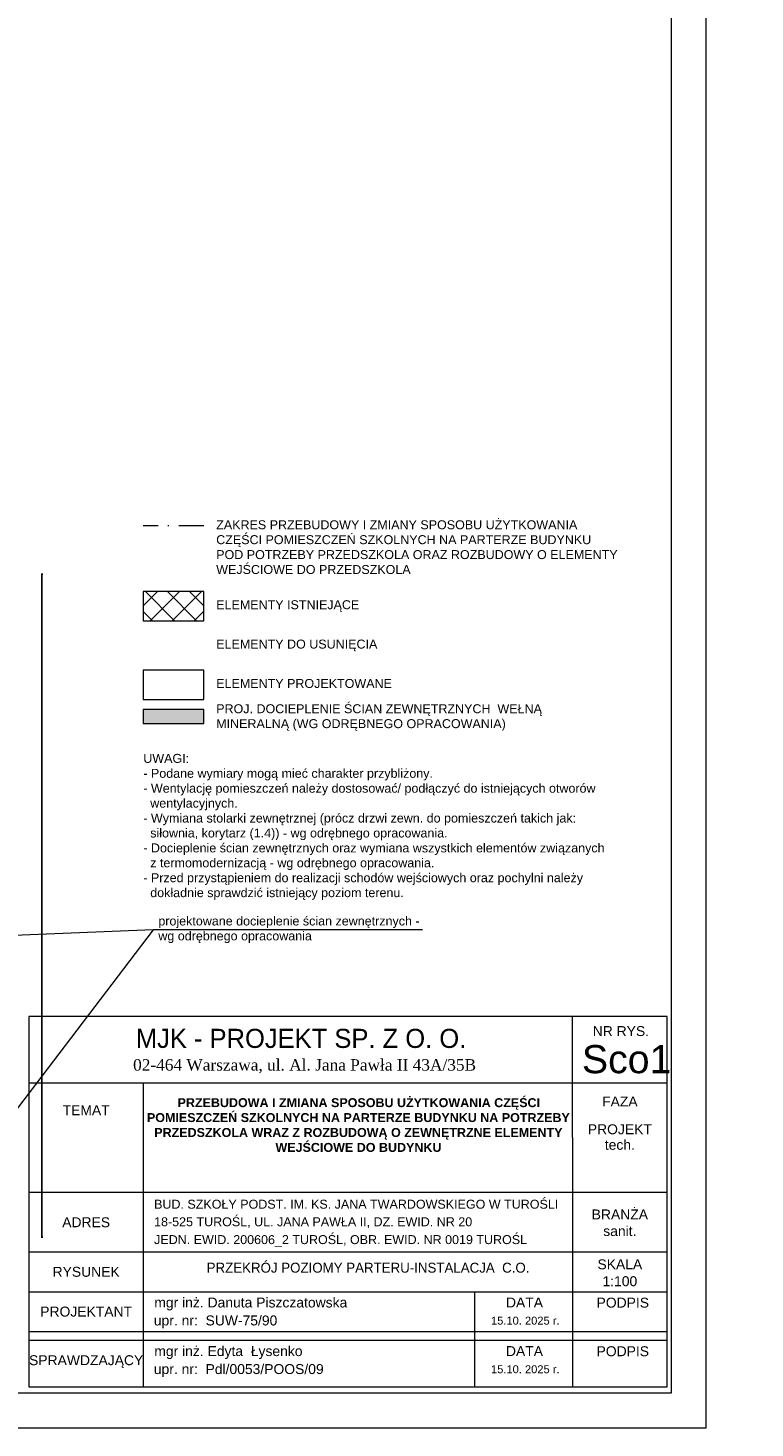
# Model space of a CAD drawing. Header units: millimetres. Extents: x 2215 to 12087, y 6991 to 11359.
# Tile 24 of 26: x 7185 to 8648, y 6991 to 9806. Entities that reach past the tile are written whole.
import ezdxf
from ezdxf.enums import TextEntityAlignment as Align

# ---------------------------------------------------------------- set-up
doc = ezdxf.new("R2010")
doc.units = ezdxf.units.MM
doc.linetypes.add('Kropki i Kreski', pattern=[920, 500, -200, 20, -200])
for name, color, linetype, lineweight in [('A_opisy', 81, 'Continuous', 13), ('A_przekrojowe główne', 50, 'Continuous', 50), ('A_widokowe', 160, 'Continuous', 18), ('A_ściany istniejące hatch', 82, 'Continuous', 9)]:
    doc.layers.add(name, color=color, linetype=linetype, lineweight=lineweight)
doc.layers.add('A_wełna mineralna', color=7, linetype='Continuous', lineweight=5, true_color=0x00d66b)
doc.layers.add('A_zakres opracowania', color=7, linetype='Continuous', lineweight=70, true_color=0xe00038)
doc.layers.add('Konstrukcja - Ściany zew', color=7, linetype='Continuous')
doc.styles.add('st1', font='arial.ttf')
doc.styles.get("Standard").update_dxf_attribs({"font": 'arial.ttf'})
doc.styles.add('STIL16', font='arial.ttf')
doc.styles.add('STIL32', font='times.ttf')
doc.styles.add('STIL32_F', font='framd.ttf')
doc.dimstyles.new('500', dxfattribs={"dimscale": 5, "dimtxt": 0.2, "dimasz": 0.2, "dimexe": 0.3, "dimexo": 0.625, "dimgap": 0.05, "dimtad": 1, "dimzin": 1, "dimtxsty": 'Standard', "dimblk": 'ARCHTICK', "dimcen": 2.5, "dimadec": 0, "dimazin": 0, "dimtfac": 1, "dimtmove": 0, "dimatfit": 3, "dimfxl": 0.3, "dimfxlon": 1, "dimarcsym": 0})

# ---------------------------------------------------------------- blocks, each defined once
blk = doc.blocks.new('_ArchTick')
at = {"color": 0, "linetype": 'ByBlock', "const_width": 0.15}
blk.add_lwpolyline([(-0.5, -0.5), (0.5, 0.5)], dxfattribs=at)
blk = doc.blocks.new('*D156')
at = {"layer": 'A_opisy', "color": 0, "lineweight": -2, "transparency": 16777216}
for p, q in [((7211.7, 8708.2), (7214.7, 8708.2)), ((7213.2, 7374.7), (7213.2, 8708.2)), ((7211.7, 7374.7), (7214.7, 7374.7))]:
    blk.add_line(p, q, dxfattribs=at)
at = {"layer": 'Defpoints', "color": 0, "transparency": 16777216}
for p in [(7022.1, 8708.2), (7213.2, 8708.2), (7022.1, 7374.7)]:
    blk.add_point(p, dxfattribs=at)
at = {"layer": 'A_opisy', "color": 0, "lineweight": -2, "transparency": 16777216}
for p, rotation in [((7213.2, 8708.2), 90), ((7213.2, 7374.7), 270)]:
    blk.add_blockref('_ArchTick', p, dxfattribs=dict(at, rotation=rotation))
at = {"layer": 'A_opisy', "color": 0, "transparency": 16777216, "insert": (7212.4, 8041.4), "char_height": 1, "attachment_point": 5, "rotation": 90}
blk.add_mtext('1333,48', dxfattribs=at)

msp = doc.modelspace()

# ---------------------------------------------------------------- hatches: boundary and pattern name
at = {"layer": 'A_wełna mineralna', "lineweight": 13, "true_color": 0x000000}
h = msp.add_hatch(color=18, dxfattribs=at)
h.dxf.hatch_style = 1
h.paths.add_polyline_path([(7538.741, 8435.572), (7417.078, 8435.572), (7417.078, 8407.84), (7538.741, 8407.84)])
at = {"layer": 'A_ściany istniejące hatch', "lineweight": 13, "true_color": 0x000000}
h = msp.add_hatch(dxfattribs=at)
h.set_pattern_fill('NET', color=18, scale=250, angle=45)
h.set_pattern_definition([(45, (30237.62, 5390.594), (-22.097087, 22.097087), []), (135, (30237.62, 5390.594), (-22.097087, -22.097087), [])])
h.paths.add_polyline_path([(7538.741, 8673.066), (7417.078, 8673.066), (7417.078, 8614.504), (7538.741, 8614.504)])

# ---------------------------------------------------------------- linework, layer by layer
at = {"layer": 'A_opisy', "color": 18, "lineweight": 13, "true_color": 0x000000}
for p, q in [((7437.195, 7992.546), (7031.001, 7976.634)), ((8280.717, 7575.019), (8280.717, 7818.264)), ((7187.096, 7685.019), (8470.717, 7685.019)), ((7417.096, 7685.019), (7417.096, 7074.87)), ((8280.717, 7575.019), (8280.717, 7073.854)), ((7187.096, 7465.019), (8470.717, 7465.019)), ((7187.096, 7345.019), (8470.717, 7345.019)), ((7187.096, 7265.019), (8470.717, 7265.019)), ((8083.221, 7265.019), (8083.221, 7072.838)), ((7187.096, 7185.019), (8470.717, 7185.019)), ((7187.096, 7167.264), (8470.717, 7167.264))]:
    msp.add_line(p, q, dxfattribs=at)
for points in [[(2348.887, 11190.899), (8548.887, 11190.899), (8548.887, 6990.899), (2348.887, 6990.899)], [(2548.887, 11120.899), (8478.887, 11120.899), (8478.887, 7060.899), (2548.887, 7060.899)], [(7187.096, 7073.854), (8470.717, 7073.854), (8470.717, 7818.264), (7187.096, 7818.264)]]:
    msp.add_lwpolyline(points, close=True, dxfattribs=at)
msp.add_lwpolyline([(7978.467, 7992.546), (7437.195, 7992.546), (6952.387, 7356.43)], dxfattribs=at)
at = {"layer": 'A_przekrojowe główne', "color": 18, "lineweight": 13, "true_color": 0x000000}
msp.add_lwpolyline([(7538.741, 8514.736), (7417.078, 8514.736), (7417.078, 8456.175), (7538.741, 8456.175)], close=True, dxfattribs=at)
at = {"layer": 'A_widokowe', "color": 18, "lineweight": 13, "true_color": 0x000000}
msp.add_lwpolyline([(7538.741, 8435.572), (7417.078, 8435.572), (7417.078, 8407.84), (7538.741, 8407.84)], close=True, dxfattribs=at)
at = {"layer": 'A_zakres opracowania', "color": 18, "linetype": 'Kropki i Kreski', "lineweight": 13, "ltscale": 0.1, "true_color": 0x000000}
msp.add_line((7538.741, 8805.197), (7417.078, 8805.197), dxfattribs=at)
at = {"layer": 'Konstrukcja - Ściany zew', "color": 18, "linetype": 'Continuous', "lineweight": 13, "true_color": 0x000000}
msp.add_lwpolyline([(7538.741, 8673.066), (7417.078, 8673.066), (7417.078, 8614.504), (7538.741, 8614.504)], close=True, dxfattribs=at)

# ---------------------------------------------------------------- texts
at = {"layer": 'A_opisy', "color": 18, "lineweight": 13, "true_color": 0x000000}
for s, height, style, p in [('NR RYS.', 20, 'st1', (8377.806, 7779.153)), ('MJK - PROJEKT SP. Z O. O. ', 38.4, 'STIL32_F', (7741.537, 7755.264)), ('Sco1', 56.5338, 'st1', (8389.402, 7704.401)), ('02-464 Warszawa, ul. Al. Jana Pawła II 43A/35B', 23.04, 'STIL32', (7741.537, 7709.647)), ('DATA', 20, 'st1', (8183.858, 7233.332)), ('PODPIS', 20, 'st1', (8381.645, 7233.023)), ('15.10. 2025 r.', 16, 'st1', (8185.475, 7198.802)), ('DATA', 20, 'st1', (8183.858, 7135.576)), ('PODPIS', 20, 'st1', (8381.645, 7135.267)), ('15.10. 2025 r.', 16, 'st1', (8185.475, 7101.047))]:
    msp.add_text(s, height=height, dxfattribs=dict(at, style=style)).set_placement(p, align=Align.CENTER)
at = {"layer": 'A_opisy', "color": 18, "lineweight": 13, "true_color": 0x000000, "style": 'st1'}
for s, p in [('TEMAT', (7302.096, 7630)), ('FAZA', (8375.717, 7647.546)), ('PROJEKT', (8375.717, 7591.665)), ('tech.', (8375.717, 7560.475)), ('BRANŻA', (8375.717, 7420.413)), ('ADRES', (7302.096, 7404.652)), ('sanit.', (8375.717, 7386.966)), ('SKALA', (8375.717, 7320.128)), ('RYSUNEK', (7302.096, 7305.019)), ('1:100', (8375.717, 7286.099)), ('PROJEKTANT', (7302.096, 7225.019)), ('SPRAWDZAJĄCY', (7302.096, 7127.264))]:
    msp.add_text(s, height=20, dxfattribs=at).set_placement(p, align=Align.MIDDLE_CENTER)
at = {"layer": 'A_opisy', "color": 18, "lineweight": 13, "true_color": 0x000000}
for s, height, style, p in [('BUD. SZKOŁY PODST. IM. KS. JANA TWARDOWSKIEGO W TUROŚLI', 18, 'STIL16', (7438.788, 7431.969)), ('18-525 TUROŚL, UL. JANA PAWŁA II, DZ. EWID. NR 20', 18, 'STIL16', (7438.788, 7396.635)), ('JEDN. EWID. 200606_2 TUROŚL, OBR. EWID. NR 0019 TUROŚL', 18, 'STIL16', (7438.788, 7360.757)), ('PRZEKRÓJ POZIOMY PARTERU-INSTALACJA  C.O.', 20, 'STIL32_F', (7544.507, 7303.276)), ('mgr inż. Danuta Piszczatowska', 20, 'st1', (7439.239, 7233.328)), ('upr. nr:  SUW-75/90', 20, 'st1', (7438.269, 7197.18)), ('mgr inż. Edyta  Łysenko', 20, 'st1', (7439.239, 7135.572)), ('upr. nr:  Pdl/0053/POOS/09', 20, 'st1', (7438.269, 7099.425))]:
    msp.add_text(s, height=height, dxfattribs=dict(at, style=style)).set_placement(p)
at = {"layer": 'A_opisy', "color": 18, "lineweight": 13, "true_color": 0x000000, "char_height": 18, "attachment_point": 1}
for s, width, heights, insert in [('\\pi102.31239;H=294cm', 309.30964, [64.094], (6543.874, 9499.199)), ('ZAKRES PRZEBUDOWY I ZMIANY SPOSOBU UŻYTKOWANIA CZĘŚCI POMIESZCZEŃ SZKOLNYCH NA PARTERZE BUDYNKU POD POTRZEBY PRZEDSZKOLA ORAZ ROZBUDOWY O ELEMENTY WEJŚCIOWE DO PRZEDSZKOLA', 806.73455, [137.169], (7563.741, 8816.4)), ('ELEMENTY ISTNIEJĄCE', 337.25441, [50.493], (7563.741, 8655.595)), ('ELEMENTY DO USUNIĘCIA', 337.25441, [50.493], (7563.741, 8576.431)), ('ELEMENTY PROJEKTOWANE', 360.0591, [50.493], (7563.741, 8497.266)), ('PROJ. DOCIEPLENIE ŚCIAN ZEWNĘTRZNYCH  WEŁNĄ MINERALNĄ (WG ODRĘBNEGO OPRACOWANIA)', 664.56608, [94.654], (7563.741, 8446.413)), ('UWAGI: \\P- Podane wymiary mogą mieć charakter przybliżony. \\P- Wentylację pomieszczeń należy dostosować/ podłączyć do istniejących otworów \\P  wentylacyjnych. \\P- Wymiana stolarki zewnętrznej (prócz drzwi zewn. do pomieszczeń takich jak: \\P  siłownia, korytarz (1.4)) - wg odrębnego opracowania. \\P- Docieplenie ścian zewnętrznych oraz wymiana wszystkich elementów związanych \\P  z termomodernizacją - wg odrębnego opracowania.\\P- Przed przystąpieniem do realizacji schodów wejściowych oraz pochylni należy \\P  dokładnie sprawdzić istniejący poziom terenu.', 932.0282, [311.444], (7417.078, 8346.541)), ('projektowane docieplenie ścian zewnętrznych - \\Pwg odrębnego opracowania', 569.96667, [74.599], (7447.33, 8019.576))]:
    msp.add_mtext_dynamic_manual_height_columns(s, width=width, gutter_width=12.5, heights=heights, dxfattribs=dict(at, insert=insert))
at = {"layer": 'A_opisy', "color": 18, "lineweight": 13, "true_color": 0x000000, "insert": (7417.096, 7654.181), "char_height": 17, "attachment_point": 1, "style": 'st1'}
msp.add_mtext_dynamic_manual_height_columns('\\pi68.93896;{\\fArial|b1|i0|c238|p34;\\H1.0588x;PRZEBUDOWA I ZMIANA SPOSOBU UŻYTKOWANIA CZĘŚCI \\P\\pi7.32164;POMIESZCZEŃ SZKOLNYCH NA PARTERZE BUDYNKU NA POTRZEBY \\P\\pi22.03073;PRZEDSZKOLA WRAZ Z ROZBUDOWĄ O ZEWNĘTRZNE ELEMENTY \\P\\pi265.90934;WEJŚCIOWE DO BUDYNKU}', width=863.62032, gutter_width=96.285, heights=[189.161], dxfattribs=at)

# ---------------------------------------------------------------- dimensions: what is measured, and where the dimension line sits
at = {"layer": 'A_opisy'}
dim = msp.add_aligned_dim(p1=(7022.062, 7374.708), p2=(7022.062, 8708.191), distance=-191.185, dimstyle='500', dxfattribs=at)
dim.commit()
dim.dimension.update_dxf_attribs({"geometry": '*D156', "text_midpoint": (7212.395, 8041.45)})

doc.saveas('drawing.dxf')
